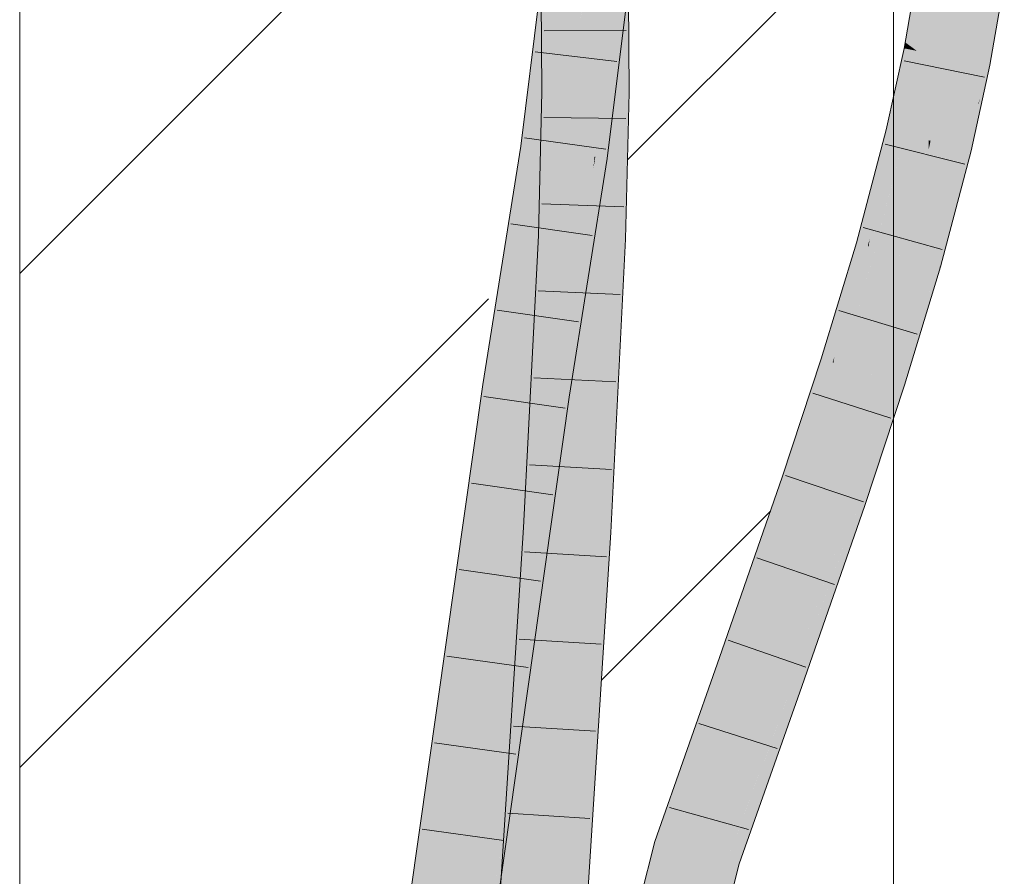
# Model space of a CAD drawing. Extents: x -620 to 300, y 62 to 1107.
# Tile 152 of 256: x 187.84 to 190.66, y 718.13 to 720.58. Entities that reach past the tile are written whole.
import ezdxf
from ezdxf.lldxf.tags import DXFTag

# ---------------------------------------------------------------- set-up
doc = ezdxf.new("R2010")
doc.units = 0
doc.layers.get('0').update_dxf_attribs({"lineweight": 35})
doc.layers.add('E_Detail_Linie_Text_Bem', color=7, linetype='Continuous', lineweight=13)
for name, color, linetype, lineweight, true_color in [('E_Detail_Wandschraffur', 7, 'Continuous', 5, 0xc0c0c0), ('E_Leerrohr 25-A06G9G0X8I', 7, 'Continuous', 9, 0xff8000), ('E_Leerrohr 25-Shading', 7, 'Continuous', 9, 0xff8000)]:
    doc.layers.add(name, color=color, linetype=linetype, lineweight=lineweight, true_color=true_color)
tags = doc.linetypes.add('fein_strichliert', pattern=[4, 1, -2, 1]).pattern_tags.tags
tags[8:9] = [DXFTag(74, 4), DXFTag(75, 0), DXFTag(340, '0'), DXFTag(46, 0.0), DXFTag(50, 0.0), DXFTag(44, 0.0), DXFTag(45, 0.0)]
tags[6:7] = [DXFTag(74, 4), DXFTag(75, 0), DXFTag(340, '0'), DXFTag(46, 0.0), DXFTag(50, 0.0), DXFTag(44, 0.0), DXFTag(45, 0.0)]
tags[4:5] = [DXFTag(74, 4), DXFTag(75, 0), DXFTag(340, '0'), DXFTag(46, 0.0), DXFTag(50, 0.0), DXFTag(44, 0.0), DXFTag(45, 0.0)]

# ---------------------------------------------------------------- blocks, each defined once
blk = doc.blocks.new('Shading-A06G9FMP8I', base_point=(188.1987, 722.6844))
at = {"layer": 'E_Leerrohr 25-Shading', "color": 43, "true_color": 0xd7ab7f}
for points in [[(189.3878, 720.8732), (189.3696, 720.8748), (189.3077, 720.2139), (189.2957, 720.2156)], [(189.3077, 720.2139), (189.3127, 720.2132), (189.3878, 720.8732), (189.3954, 720.8726)], [(190.4259, 720.7222), (190.4127, 720.7241), (190.3767, 720.5152)], [(190.3767, 720.5152), (190.3917, 720.5042), (190.4259, 720.7222), (190.4386, 720.7203)], [(190.4386, 720.7203), (190.3917, 720.5042), (190.4459, 720.7193), (190.4016, 720.4969)], [(190.4459, 720.7193), (190.4016, 720.4969), (190.449, 720.7189), (190.4073, 720.4928)], [(190.4073, 720.4928), (190.4097, 720.491), (190.449, 720.7189)], [(189.3365, 720.4296), (189.349, 720.7057), (189.3344, 720.7067)], [(189.5625, 720.5722), (189.5479, 720.6922), (189.5524, 720.5729)], [(189.5845, 720.6897), (189.5479, 720.6922), (189.5854, 720.5705), (189.5625, 720.5722)], [(189.548, 720.6703), (189.5514, 720.573), (189.5479, 720.6922), (189.5524, 720.5729)], [(190.5831, 720.4569), (190.6043, 720.4528), (190.6239, 720.6936), (190.6224, 720.6184)], [(189.2957, 720.2156), (189.3479, 720.6813), (189.2764, 720.2184), (189.3346, 720.6821)], [(189.548, 720.6703), (189.4877, 720.1883), (189.5487, 720.6702), (189.49, 720.188)], [(189.5487, 720.6702), (189.49, 720.188), (189.5847, 720.6683), (189.5239, 720.1832)], [(189.5571, 720.3719), (189.5584, 720.3719), (189.5488, 720.5732), (189.548, 720.6703)], [(190.6476, 720.6801), (190.6224, 720.6184), (190.6416, 720.5805), (190.619, 720.4498)], [(190.6043, 720.4528), (190.619, 720.4498), (190.6224, 720.6184)], [(189.3365, 720.4296), (189.3619, 720.3737), (189.3437, 720.5886), (189.3636, 720.5871)], [(189.3619, 720.3737), (189.3735, 720.3735), (189.3636, 720.5871), (189.3719, 720.5865)], [(189.5488, 720.5732), (189.5503, 720.372), (189.5571, 720.3719)], [(189.5514, 720.573), (189.5584, 720.3719), (189.5524, 720.5729), (189.5601, 720.3719)], [(189.5601, 720.3719), (189.5869, 720.3717), (189.5524, 720.5729), (189.5625, 720.5722)], [(189.5625, 720.5722), (189.5869, 720.3717), (189.5854, 720.5705)], [(190.3897, 720.4949), (190.3737, 720.498), (190.3261, 720.2639), (190.3224, 720.2648)], [(190.3261, 720.2639), (190.341, 720.2602), (190.3897, 720.4949), (190.4007, 720.4927)], [(190.4007, 720.4927), (190.341, 720.2602), (190.407, 720.4915), (190.3505, 720.2579)], [(190.3737, 720.498), (190.3897, 720.4949), (190.3767, 720.5152), (190.3917, 720.5042)], [(190.3917, 720.5042), (190.3897, 720.4949), (190.4016, 720.4969), (190.4007, 720.4927)], [(190.4016, 720.4969), (190.4007, 720.4927), (190.4073, 720.4928), (190.407, 720.4915)], [(190.407, 720.4915), (190.4097, 720.491), (190.4073, 720.4928)], [(190.407, 720.4915), (190.3505, 720.2579), (190.4097, 720.491), (190.3558, 720.2565)], [(190.3558, 720.2565), (190.358, 720.256), (190.4097, 720.491)], [(190.5297, 720.2139), (190.558, 720.2069), (190.5831, 720.4569), (190.569, 720.259)], [(190.5831, 720.4569), (190.569, 720.259), (190.6043, 720.4528), (190.59, 720.3571)], [(190.5714, 720.2333), (190.619, 720.4498), (190.6043, 720.4528)], [(189.3619, 720.3737), (189.3365, 720.4296), (189.3369, 720.3738)], [(189.3619, 720.3737), (189.3369, 720.3738), (189.3474, 719.9614), (189.3269, 719.9622)], [(189.3474, 719.9614), (189.3607, 719.9608), (189.3619, 720.3737), (189.3735, 720.3735)], [(189.3607, 719.9608), (189.3634, 719.9607), (189.3735, 720.3735)], [(189.5571, 720.3719), (189.5503, 720.372), (189.5584, 719.9525), (189.5401, 719.9533)], [(189.5584, 720.3719), (189.5571, 720.3719), (189.5577, 720.1783)], [(189.5584, 719.9525), (189.5584, 720.3719), (189.5577, 720.1783)], [(189.5584, 719.9525), (189.5599, 719.9525), (189.5584, 720.3719), (189.5601, 720.3719)], [(189.5766, 719.9518), (189.5869, 720.3717), (189.5599, 719.9525), (189.5601, 720.3719)], [(190.59, 720.3571), (190.5871, 720.3438), (190.5868, 720.3361)], [(190.5871, 720.3438), (190.569, 720.259), (190.5714, 720.2333), (190.5652, 720.2051)], [(190.5871, 720.3438), (190.5714, 720.2333), (190.5868, 720.3361)], [(190.2748, 719.9518), (190.2722, 719.9315), (190.358, 720.256)], [(190.3558, 720.2565), (190.2791, 719.9861), (190.358, 720.256), (190.2748, 719.9518)], [(190.3505, 720.2579), (190.2857, 720.0392), (190.3558, 720.2565), (190.2791, 719.9861)], [(190.341, 720.2602), (190.2948, 720.1118), (190.3505, 720.2579), (190.2857, 720.0392)], [(190.3062, 720.2032), (190.2948, 720.1118), (190.3261, 720.2639), (190.341, 720.2602)], [(190.3261, 720.2639), (190.3224, 720.2648), (190.3062, 720.2032)], [(190.558, 720.2069), (190.5652, 720.2051), (190.569, 720.259)], [(189.2764, 720.2184), (189.1681, 719.5361), (189.2222, 719.6433), (189.2043, 719.5308)], [(189.2957, 720.2156), (189.2764, 720.2184), (189.2222, 719.6433)], [(189.3077, 720.2139), (189.2957, 720.2156), (189.2222, 719.6433)], [(189.2222, 719.6433), (189.3127, 720.2132), (189.3077, 720.2139)], [(190.4697, 719.8755), (190.558, 720.2069), (190.5204, 720.1788), (190.5297, 720.2139)], [(189.4844, 720.1536), (189.4877, 720.1883), (189.3793, 719.5056)], [(189.5239, 720.1832), (189.49, 720.188), (189.4339, 719.6157), (189.4844, 720.1536)], [(189.49, 720.188), (189.4877, 720.1883), (189.4844, 720.1536)], [(190.237, 719.9415), (190.2414, 719.9403), (190.3062, 720.2032), (190.2948, 720.1118)], [(190.558, 720.2069), (190.4953, 719.9526), (190.5652, 720.2051), (190.493, 719.9319)], [(190.4953, 719.9526), (190.558, 720.2069), (190.4989, 719.9854)], [(190.5204, 720.1788), (190.4423, 719.8833), (190.455, 719.8797)], [(190.4697, 719.8755), (190.5204, 720.1788), (190.455, 719.8797)], [(189.4339, 719.6157), (189.4844, 720.1536), (189.4141, 719.5005), (189.3793, 719.5056)], [(190.2948, 720.1118), (190.2414, 719.9403), (190.2857, 720.0392), (190.2552, 719.9363)], [(190.2857, 720.0392), (190.2552, 719.9363), (190.2791, 719.9861), (190.2642, 719.9338)], [(190.2791, 719.9861), (190.2642, 719.9338), (190.2748, 719.9518), (190.2695, 719.9323)], [(190.4977, 719.9807), (190.4759, 719.8738), (190.4989, 719.9854), (190.4953, 719.9526)], [(189.3474, 719.9614), (189.3269, 719.9622), (189.2993, 719.1265), (189.2846, 719.1274)], [(189.2993, 719.1265), (189.3084, 719.126), (189.3474, 719.9614), (189.3607, 719.9608)], [(189.3607, 719.9608), (189.3084, 719.126), (189.3634, 719.9607), (189.3166, 719.1254)], [(189.3166, 719.1254), (189.3211, 719.1252), (189.3634, 719.9607)], [(190.4697, 719.8755), (190.4759, 719.8738), (190.4977, 719.9807)], [(189.5332, 719.1124), (189.5401, 719.9533), (189.4976, 719.1146)], [(189.5332, 719.1124), (189.5449, 719.4796), (189.5401, 719.9533), (189.5584, 719.9525)], [(189.5341, 719.1124), (189.5766, 719.9518), (189.5332, 719.1124), (189.5599, 719.9525)], [(189.5449, 719.4796), (189.5599, 719.9525), (189.5584, 719.9525)], [(190.1741, 719.6158), (190.1714, 719.5986), (190.2722, 719.9315)], [(190.2695, 719.9323), (190.1797, 719.6522), (190.2722, 719.9315), (190.1741, 719.6158)], [(190.2642, 719.9338), (190.1873, 719.701), (190.2695, 719.9323), (190.1797, 719.6522)], [(190.2552, 719.9363), (190.1977, 719.7689), (190.2642, 719.9338), (190.1873, 719.701)], [(190.2112, 719.8562), (190.1977, 719.7689), (190.2414, 719.9403), (190.2552, 719.9363)], [(190.2414, 719.9403), (190.237, 719.9415), (190.2112, 719.8562)], [(190.2695, 719.9323), (190.2722, 719.9315), (190.2748, 719.9518)], [(190.4953, 719.9526), (190.4759, 719.8738), (190.493, 719.9319), (190.4775, 719.8733)], [(190.3499, 719.5421), (190.3639, 719.5377), (190.423, 719.8193), (190.4423, 719.8833)], [(190.3639, 719.5377), (190.3902, 719.6217), (190.4423, 719.8833), (190.455, 719.8797)], [(190.4759, 719.8738), (190.3851, 719.6011), (190.3749, 719.5342), (190.3688, 719.5361)], [(190.4759, 719.8738), (190.3749, 719.5342), (190.4696, 719.8472)], [(190.4697, 719.8755), (190.3902, 719.6216), (190.4759, 719.8738), (190.3851, 719.6011)], [(190.3902, 719.6217), (190.4697, 719.8755), (190.455, 719.8797)], [(190.4696, 719.8472), (190.4775, 719.8733), (190.4759, 719.8738)], [(190.1365, 719.6096), (190.1424, 719.6078), (190.2112, 719.8562), (190.1977, 719.7689)], [(190.34, 719.5452), (190.3499, 719.5421), (190.423, 719.8193)], [(190.1977, 719.7689), (190.1424, 719.6078), (190.1873, 719.701), (190.1551, 719.6038)], [(190.1873, 719.701), (190.1551, 719.6038), (190.1797, 719.6522), (190.1633, 719.6011)], [(190.1797, 719.6522), (190.1633, 719.6011), (190.1741, 719.6158), (190.169, 719.5994)], [(190.3902, 719.6216), (190.3639, 719.5377), (190.3851, 719.6011)], [(189.4141, 719.5005), (189.4155, 719.5003), (189.4339, 719.6157)], [(190.0717, 719.3417), (190.0595, 719.2593), (190.1633, 719.6011), (190.1714, 719.5986)], [(190.1551, 719.6038), (190.0798, 719.3969), (190.1633, 719.6011), (190.0717, 719.3417)], [(190.0906, 719.4703), (190.0798, 719.3969), (190.1424, 719.6078), (190.1551, 719.6038)], [(190.1424, 719.6078), (190.1365, 719.6096), (190.0906, 719.4703)], [(190.169, 719.5994), (190.1714, 719.5986), (190.1741, 719.6158)], [(190.3851, 719.6011), (190.3639, 719.5377), (190.3688, 719.5361)], [(189.2043, 719.5308), (189.1681, 719.5361), (188.6928, 715.9298), (188.8095, 716.8328)], [(188.8095, 716.8328), (189.1681, 719.5361), (189.0662, 718.8191)], [(190.2334, 719.2), (190.2457, 719.1958), (190.2999, 719.4238), (190.34, 719.5452)], [(190.2457, 719.1958), (190.2747, 719.2797), (190.34, 719.5452), (190.3499, 719.5421)], [(190.2457, 719.1958), (190.3688, 719.5361), (190.3639, 719.5377)], [(190.2457, 719.1958), (190.2615, 719.1904), (190.3688, 719.5361), (190.3359, 719.4161)], [(190.2747, 719.2797), (190.3639, 719.5377), (190.3499, 719.5421)], [(190.3359, 719.4161), (190.3749, 719.5342), (190.3688, 719.5361)], [(189.137, 717.6669), (189.3793, 719.5056), (188.8219, 715.5825)], [(189.4141, 719.5005), (189.3793, 719.5056), (189.137, 717.6669)], [(189.2171, 718.1034), (189.4155, 719.5003), (189.2036, 718.1074), (189.4141, 719.5005)], [(190.0249, 719.2711), (190.033, 719.2683), (190.0906, 719.4703), (190.0798, 719.3969)], [(190.2268, 719.2022), (190.2334, 719.2), (190.2999, 719.4238)], [(190.0798, 719.3969), (190.033, 719.2683), (190.0717, 719.3417), (190.0444, 719.2645)], [(190.0444, 719.2645), (190.0595, 719.2593), (190.0717, 719.3417)], [(189.8794, 718.7426), (190.0595, 719.2593), (189.9414, 719.0317), (190.033, 719.2683)], [(190.033, 719.2683), (190.0249, 719.2711), (189.9414, 719.0317)], [(190.0533, 718.6817), (190.0558, 718.6808), (190.1486, 718.9777), (190.2268, 719.2022)], [(190.0558, 718.6808), (190.1562, 718.9532), (190.2268, 719.2022), (190.2334, 719.2)], [(190.1562, 718.9532), (190.2457, 719.1958), (190.2334, 719.2)], [(190.0808, 718.6721), (190.2615, 719.1904), (190.0558, 718.6808), (190.2457, 719.1958)], [(189.2654, 718.6336), (189.2993, 719.1265), (189.2224, 718.1503), (189.2846, 719.1274)], [(189.3084, 719.126), (189.2993, 719.1265), (189.2605, 718.5142), (189.2507, 718.4194)], [(189.3211, 719.1252), (189.3084, 719.126), (189.3146, 719.0416), (189.2605, 718.5142)], [(189.3211, 719.1252), (189.3146, 719.0416), (189.3178, 719.0726)], [(189.3949, 717.5004), (189.3652, 716.9414), (189.4976, 719.1146), (189.4058, 717.1994)], [(189.4976, 719.1146), (189.4058, 717.1994), (189.5303, 719.0514), (189.417, 717.2705)], [(189.4976, 719.1146), (189.5303, 719.0514), (189.5332, 719.1124)], [(189.5303, 719.0514), (189.5341, 719.1124), (189.5332, 719.1124)], [(189.3146, 719.0416), (189.1388, 716.7908), (189.3178, 719.0726), (189.1466, 716.7903)], [(189.3166, 719.0565), (189.2034, 717.548), (189.1662, 716.7889), (189.149, 716.7901)], [(189.1725, 716.7885), (189.3178, 719.0726), (189.1662, 716.7889), (189.3166, 719.0565)], [(189.2507, 718.4194), (189.1388, 716.7908), (189.3146, 719.0416)], [(189.8794, 718.7426), (189.9414, 719.0317), (189.8449, 718.7547)], [(190.0463, 718.6841), (190.0533, 718.6817), (190.1486, 718.9777)], [(189.0662, 718.8191), (188.7493, 716.5034), (188.8095, 716.8328), (188.7016, 716.0193)], [(188.7493, 716.5034), (189.0662, 718.8191), (188.7764, 716.7784)], [(189.8794, 718.7426), (189.8449, 718.7547), (189.6955, 718.2187), (189.6601, 718.228)], [(189.9019, 718.1644), (190.0808, 718.6721), (189.8665, 718.1737), (190.0558, 718.6808)], [(190.0463, 718.6841), (189.9559, 718.4278), (190.0347, 718.6244), (189.9126, 718.2974)], [(190.0463, 718.6841), (190.0347, 718.6244), (190.0533, 718.6817)], [(190.0347, 718.6244), (190.0558, 718.6808), (190.0533, 718.6817)], [(189.2507, 718.4194), (189.2654, 718.6336), (189.2214, 718.1337), (189.2224, 718.1503)], [(189.136, 716.791), (189.1388, 716.7908), (189.2214, 718.1337), (189.2507, 718.4194)], [(189.9559, 718.4278), (189.8665, 718.1737), (189.9126, 718.2974)], [(189.6955, 718.2187), (189.6601, 718.228), (189.57, 717.7243), (189.6039, 718.0041)], [(189.6039, 718.0041), (189.6601, 718.228), (189.6045, 718.0089)], [(189.9019, 718.1644), (189.8665, 718.1737), (189.6032, 717.0233), (189.5752, 717.0267)], [(189.6118, 717.0222), (189.9019, 718.1644), (189.6032, 717.0233)]]:
    blk.add_solid(points, dxfattribs=at)
at = {"layer": 'E_Leerrohr 25-Shading', "color": 31, "true_color": 0xfabd7f}
for points in [[(189.3127, 720.2132), (189.3952, 720.7113), (189.3954, 720.8726)], [(189.4002, 720.2007), (189.4877, 720.1883), (189.4834, 720.8651), (189.5715, 720.8575)], [(190.4796, 720.7144), (190.449, 720.7189), (190.4312, 720.4868), (190.4097, 720.491)], [(190.4964, 720.4739), (190.5365, 720.7062), (190.4312, 720.4868), (190.4796, 720.7144)], [(190.5365, 720.7062), (190.4964, 720.4739), (190.5029, 720.4727)], [(190.5186, 720.4696), (190.5442, 720.7051), (190.5029, 720.4727), (190.5365, 720.7062)], [(190.5467, 720.4641), (190.5626, 720.7025), (190.5186, 720.4696), (190.5442, 720.7051)], [(190.5831, 720.4569), (190.6239, 720.6936), (190.5467, 720.4641), (190.5626, 720.7025)], [(189.3898, 720.679), (189.3127, 720.2132), (189.3951, 720.6786), (189.3946, 720.2015)], [(189.3951, 720.6786), (189.3946, 720.2015), (189.449, 720.6757)], [(189.3946, 720.2015), (189.4579, 720.6752), (189.449, 720.6757)], [(189.4596, 720.6752), (189.4579, 720.6752), (189.4002, 720.2007), (189.3946, 720.2015)], [(189.4419, 720.373), (189.4448, 720.3729), (189.4596, 720.6755), (189.4603, 720.5799)], [(189.4603, 720.5799), (189.5488, 720.5732), (189.4596, 720.6755), (189.548, 720.6703)], [(189.3719, 720.5865), (189.3735, 720.3735), (189.3919, 720.585)], [(189.3919, 720.585), (189.3735, 720.3735), (189.4288, 720.5822)], [(189.4377, 720.373), (189.4516, 720.5805), (189.3735, 720.3735), (189.4288, 720.5822)], [(189.4516, 720.5805), (189.4377, 720.373), (189.454, 720.5803), (189.4419, 720.373)], [(189.4448, 720.3729), (189.4619, 720.3728), (189.4603, 720.5799)], [(189.4619, 720.3728), (189.5503, 720.372), (189.4603, 720.5799), (189.5488, 720.5732)], [(190.4312, 720.4868), (190.4097, 720.491), (190.3755, 720.2517), (190.358, 720.256)], [(190.4438, 720.2349), (190.4964, 720.4739), (190.3755, 720.2517), (190.4312, 720.4868)], [(190.4964, 720.4739), (190.4438, 720.2349), (190.4492, 720.2336)], [(190.4624, 720.2303), (190.5029, 720.4727), (190.4492, 720.2336), (190.4964, 720.4739)], [(190.4862, 720.2245), (190.5186, 720.4696), (190.4624, 720.2303), (190.5029, 720.4727)], [(190.5244, 720.2151), (190.5467, 720.4641), (190.4862, 720.2245), (190.5186, 720.4696)], [(190.5297, 720.2139), (190.5831, 720.4569), (190.5244, 720.2151), (190.5467, 720.4641)], [(189.4061, 720.3733), (189.3735, 720.3735), (189.3765, 719.9601), (189.3634, 719.9607)], [(189.4034, 719.959), (189.4377, 720.373), (189.3765, 719.9601), (189.4061, 720.3733)], [(189.4377, 720.373), (189.4034, 719.959), (189.4287, 720.1968), (189.407, 719.9589)], [(189.407, 719.9589), (189.4517, 719.957), (189.4448, 720.3729), (189.4619, 720.3728)], [(189.4377, 720.373), (189.4287, 720.1968), (189.4419, 720.373)], [(189.4287, 720.1968), (189.4448, 720.3729), (189.4419, 720.373)], [(189.4619, 720.3728), (189.4517, 719.957), (189.4584, 719.9567)], [(189.5401, 719.9533), (189.5503, 720.372), (189.4584, 719.9567), (189.4619, 720.3728)], [(190.3213, 720.0426), (190.3755, 720.2517), (190.2722, 719.9315), (190.358, 720.256)], [(190.3573, 719.9074), (190.4438, 720.2349), (190.2912, 719.9261), (190.3755, 720.2517)], [(189.3127, 720.2132), (189.2222, 719.6433), (189.2918, 719.5182), (189.2077, 719.5304)], [(189.3946, 720.2015), (189.3127, 720.2132), (189.2918, 719.5182)], [(190.4437, 720.2082), (190.4438, 720.2349), (190.377, 719.9019), (190.3573, 719.9074)], [(190.4426, 719.9394), (190.4423, 719.8833), (190.5244, 720.2151), (190.5204, 720.1788)], [(190.4862, 720.2245), (190.4624, 720.2303), (190.4426, 719.9394), (190.4434, 720.1294)], [(190.4426, 719.9394), (190.5244, 720.2151), (190.4862, 720.2245)], [(190.4434, 720.1294), (190.4624, 720.2303), (190.4437, 720.2082), (190.4492, 720.2336)], [(190.4492, 720.2336), (190.4438, 720.2349), (190.4437, 720.2082)], [(190.5204, 720.1788), (190.5297, 720.2139), (190.5244, 720.2151)], [(189.4002, 720.2007), (189.3946, 720.2015), (189.2918, 719.5182)], [(189.2918, 719.5182), (189.3793, 719.5056), (189.4002, 720.2007), (189.4877, 720.1883)], [(190.4434, 720.1294), (190.4437, 720.2082), (190.3992, 719.8955), (190.377, 719.9019)], [(190.3992, 719.8955), (190.4343, 719.8856), (190.4434, 720.1294), (190.4426, 719.9394)], [(190.3213, 720.0426), (190.2722, 719.9315), (190.2822, 719.9287)], [(190.2912, 719.9261), (190.3213, 720.0426), (190.2822, 719.9287)], [(189.3765, 719.9601), (189.3634, 719.9607), (189.3211, 719.1252)], [(189.3232, 719.1251), (189.4034, 719.959), (189.3211, 719.1252), (189.3765, 719.9601)], [(189.3232, 719.1251), (189.4094, 719.1199), (189.407, 719.9589), (189.4517, 719.957)], [(189.3232, 719.1251), (189.407, 719.9589), (189.36, 719.5086)], [(189.407, 719.9589), (189.4034, 719.959), (189.36, 719.5086)], [(189.4517, 719.957), (189.4094, 719.1199), (189.4203, 719.1192)], [(189.4403, 719.118), (189.4584, 719.9567), (189.4203, 719.1192), (189.4517, 719.957)], [(189.4976, 719.1146), (189.5401, 719.9533), (189.4403, 719.118), (189.4584, 719.9567)], [(190.2722, 719.9315), (190.1714, 719.5986), (190.2822, 719.9287)], [(190.1714, 719.5986), (190.2912, 719.9261), (190.2822, 719.9287)], [(190.4343, 719.8856), (190.4423, 719.8833), (190.4426, 719.9394)], [(190.1714, 719.5986), (190.237, 719.7602), (190.2912, 719.9261), (190.2727, 719.8599)], [(190.2557, 719.5719), (190.3573, 719.9074), (190.1977, 719.5903), (190.2912, 719.9261)], [(190.2557, 719.5719), (190.3275, 719.5492), (190.3573, 719.9074), (190.3439, 719.6286)], [(190.3573, 719.9074), (190.3439, 719.6286), (190.3992, 719.8955)], [(190.3439, 719.6286), (190.34, 719.5452), (190.4343, 719.8856), (190.423, 719.8193)], [(190.3439, 719.6286), (190.4343, 719.8856), (190.3992, 719.8955)], [(190.423, 719.8193), (190.4423, 719.8833), (190.4343, 719.8856)], [(190.237, 719.7602), (190.2624, 719.8227), (190.2727, 719.8599)], [(190.1805, 719.5957), (190.2624, 719.8227), (190.1783, 719.5964), (190.237, 719.7602)], [(190.1977, 719.5903), (190.2624, 719.8227), (190.1805, 719.5957)], [(190.237, 719.7602), (190.1714, 719.5986), (190.1783, 719.5964)], [(189.2222, 719.6433), (189.2043, 719.5308), (189.2077, 719.5304)], [(190.3275, 719.5492), (190.34, 719.5452), (190.3439, 719.6286)], [(190.1783, 719.5964), (190.1714, 719.5986), (190.0595, 719.2593)], [(190.0608, 719.2589), (190.1805, 719.5957), (190.0595, 719.2593), (190.1783, 719.5964)], [(190.0975, 719.2463), (190.1977, 719.5903), (190.0608, 719.2589), (190.1805, 719.5957)], [(190.1432, 719.2307), (190.2557, 719.5719), (190.0975, 719.2463), (190.1977, 719.5903)], [(190.34, 719.5452), (190.2557, 719.5719), (190.2268, 719.2022), (190.1432, 719.2307)], [(189.2043, 719.5308), (188.6928, 715.9298), (188.7342, 715.5931), (188.6605, 715.6021)], [(189.2077, 719.5304), (189.2043, 719.5308), (188.7342, 715.5931)], [(189.2918, 719.5182), (189.2077, 719.5304), (188.7342, 715.5931)], [(188.7342, 715.5931), (188.8219, 715.5825), (189.2918, 719.5182), (189.3793, 719.5056)], [(190.0608, 719.2589), (190.0595, 719.2593), (189.8794, 718.7426)], [(189.9397, 718.7215), (190.0975, 719.2463), (189.8794, 718.7426), (190.0608, 719.2589)], [(189.9628, 718.7134), (190.1432, 719.2307), (189.9397, 718.7215), (190.0975, 719.2463)], [(190.2268, 719.2022), (190.1432, 719.2307), (190.0463, 718.6841), (189.9628, 718.7134)], [(189.2607, 716.7827), (189.4094, 719.1199), (189.3178, 719.0726), (189.3232, 719.1251)], [(189.4094, 719.1199), (189.2607, 716.7827), (189.2758, 716.7816)], [(189.4094, 719.1199), (189.2758, 716.7816), (189.3937, 718.5139), (189.3174, 716.7788)], [(189.3232, 719.1251), (189.3211, 719.1252), (189.3178, 719.0726)], [(189.4403, 719.118), (189.3937, 718.5139), (189.3554, 716.8793), (189.351, 716.8599)], [(189.4403, 719.118), (189.3554, 716.8793), (189.3949, 717.5004)], [(189.4094, 719.1199), (189.3937, 718.5139), (189.4203, 719.1192)], [(189.3937, 718.5139), (189.4403, 719.118), (189.4203, 719.1192)], [(189.3949, 717.5004), (189.4976, 719.1146), (189.4403, 719.118)], [(189.2607, 716.7827), (189.3178, 719.0726), (189.1725, 716.7885)], [(189.781, 718.1962), (189.9397, 718.7215), (189.6955, 718.2187), (189.8794, 718.7426)], [(189.781, 718.1962), (189.9628, 718.7134), (189.9397, 718.7215)], [(190.0463, 718.6841), (189.9628, 718.7134), (189.8665, 718.1737), (189.781, 718.1962)], [(189.3937, 718.5139), (189.3174, 716.7788), (189.351, 716.8599), (189.3325, 716.7778)], [(189.781, 718.1962), (189.6955, 718.2187), (189.5578, 717.3174), (189.5691, 717.694)], [(189.5691, 717.694), (189.6955, 718.2187), (189.57, 717.7243)], [(189.5752, 717.0267), (189.8665, 718.1737), (189.5578, 717.3174), (189.781, 718.1962)]]:
    blk.add_solid(points, dxfattribs=at)
blk = doc.blocks.new('Referenz-A06G9G0Z8I')
at = {"layer": 'E_Detail_Linie_Text_Bem', "linetype": 'Continuous', "ltscale": 0.13}
for p, q in [((187.8429, 711.9001), (187.8429, 723.7001)), ((190.3429, 723.7001), (190.3429, 683.7001))]:
    blk.add_line(p, q, dxfattribs=at)
at = {"layer": 'E_Detail_Wandschraffur', "linetype": 'ByBlock', "ltscale": 0.13}
for p, q in [((187.8429, 719.8541), (189.2638, 721.275)), ((189.5073, 718.6901), (189.9909, 719.1738))]:
    blk.add_line(p, q, dxfattribs=at)
at = {"layer": 'E_Detail_Wandschraffur', "linetype": 'fein_strichliert', "ltscale": 0.13}
for p, q in [((189.5822, 720.1792), (190.3429, 720.9399)), ((187.8429, 718.4399), (189.1845, 719.7816))]:
    blk.add_line(p, q, dxfattribs=at)
at = {"layer": 'E_Leerrohr 25-A06G9G0X8I', "linetype": 'Continuous', "ltscale": 0.13}
for p, q in [((189.2764, 720.2184), (189.3589, 720.8757)), ((189.5239, 720.1831), (189.608, 720.8544)), ((189.3339, 720.7743), (189.3369, 720.3739)), ((189.5838, 720.7797), (189.5869, 720.3717)), ((190.4127, 720.7241), (190.3737, 720.4981)), ((190.6602, 720.6884), (190.619, 720.4499)), ((189.3431, 720.5483), (189.5781, 720.5494)), ((190.3737, 720.4981), (190.3224, 720.2647)), ((189.5511, 720.4601), (189.3177, 720.4879)), ((190.3736, 720.4628), (190.6039, 720.4159)), ((190.619, 720.4499), (190.5652, 720.2051)), ((189.3369, 720.3739), (189.3269, 719.9622)), ((189.5869, 720.3717), (189.5766, 719.9518)), ((189.3426, 720.3006), (189.5776, 720.2972)), ((189.5197, 720.2096), (189.287, 720.2422)), ((190.3224, 720.2647), (190.237, 719.9415)), ((189.1681, 719.5361), (189.2764, 720.2184)), ((190.3194, 720.2241), (190.5474, 720.1671)), ((189.4155, 719.5003), (189.5239, 720.1831)), ((190.5652, 720.2051), (190.4775, 719.8733)), ((189.3366, 720.053), (189.5714, 720.0449)), ((189.4813, 719.9623), (189.2486, 719.9956)), ((190.2564, 719.9854), (190.4828, 719.9224)), ((189.3269, 719.9622), (189.2846, 719.1274)), ((189.5766, 719.9518), (189.5341, 719.1124)), ((190.237, 719.9415), (190.1365, 719.6096)), ((190.4775, 719.8733), (190.3749, 719.5342)), ((189.3264, 719.8045), (189.5611, 719.7939)), ((189.4421, 719.7153), (189.2095, 719.7487)), ((190.1863, 719.7482), (190.4112, 719.6801)), ((190.1365, 719.6096), (190.0249, 719.2711)), ((188.6101, 715.6082), (189.1681, 719.5361)), ((189.3138, 719.5555), (189.5485, 719.5436)), ((190.1121, 719.5118), (190.3357, 719.4395)), ((190.3749, 719.5342), (190.2615, 719.1904)), ((188.8583, 715.578), (189.4155, 719.5003)), ((189.4034, 719.4682), (189.1708, 719.5018)), ((189.3012, 719.3064), (189.5358, 719.2932)), ((189.3683, 719.2209), (189.1356, 719.2541)), ((190.0249, 719.2711), (189.8449, 718.7547)), ((190.0344, 719.2761), (190.2569, 719.2003)), ((190.2615, 719.1904), (190.0808, 718.6721)), ((189.2846, 719.1274), (189.136, 716.791)), ((189.5341, 719.1124), (189.3854, 716.7743)), ((189.2876, 719.0573), (189.5222, 719.0431)), ((189.9524, 719.0404), (190.1745, 718.9638)), ((189.3331, 718.9735), (189.1004, 719.0064)), ((189.2718, 718.8079), (189.5063, 718.7935)), ((189.8703, 718.8047), (190.0921, 718.7273)), ((189.298, 718.7262), (189.0652, 718.7588)), ((189.8449, 718.7547), (189.6601, 718.228)), ((190.0808, 718.6721), (189.9019, 718.1644)), ((189.2559, 718.5585), (189.4905, 718.544)), ((189.7865, 718.5658), (190.0103, 718.4944)), ((189.2628, 718.4788), (189.0301, 718.5111)), ((189.7023, 718.3259), (189.9286, 718.2626)), ((189.24, 718.3091), (189.4746, 718.2944)), ((189.2277, 718.2315), (188.9949, 718.2634)), ((189.6601, 718.228), (188.4244, 713.3613)), ((189.9019, 718.1644), (188.669, 713.3097))]:
    blk.add_line(p, q, dxfattribs=at)

msp = doc.modelspace()

# ---------------------------------------------------------------- block references
at = {"color": 8, "lineweight": 25, "ltscale": 0.25, "true_color": 0x808080}
msp.add_blockref('Referenz-A06G9G0Z8I', (0, 0), dxfattribs=at)
msp.add_blockref('Shading-A06G9FMP8I', (188.1987, 722.6844))

doc.saveas('drawing.dxf')
